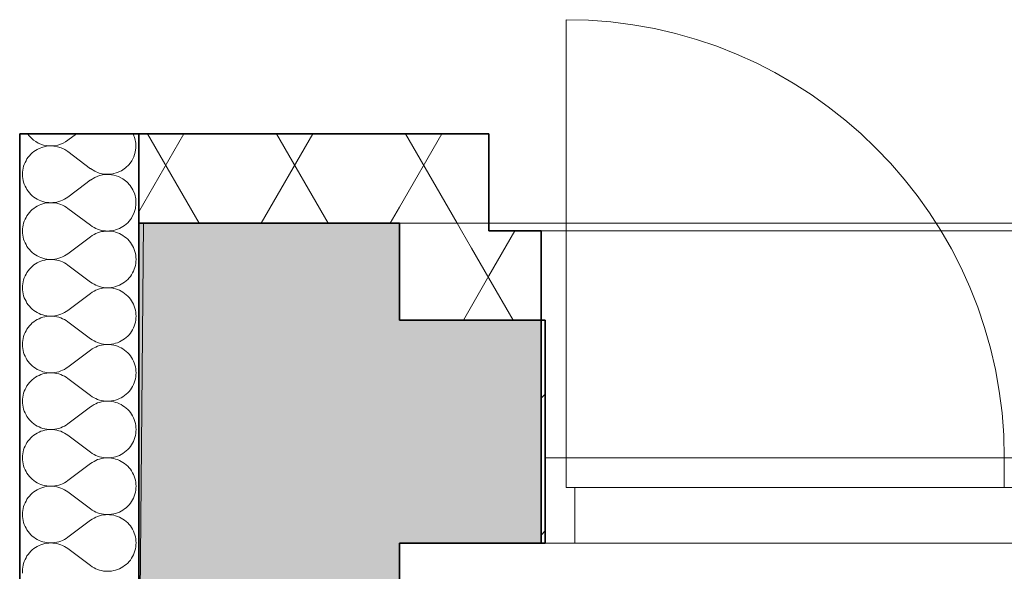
# Model space of a CAD drawing. Header units: millimetres. Extents: x 82175 to 237000, y 24756 to 471700.
# Tile 177 of 256: x 92620 to 93942, y 387663 to 388404. Entities that reach past the tile are written whole.
import ezdxf

# ---------------------------------------------------------------- set-up
doc = ezdxf.new("R2010")
doc.units = ezdxf.units.MM
for name, color, linetype in [('- A - ocieplenie', 8, 'Continuous'), ('Drzwi Archicad', 8, 'Continuous'), ('Konstrukcja - Stropy', 8, 'Continuous'), ('Konstrukcja - Ściany zewnętrzne', 8, 'Continuous'), ('Okna Archicada', 8, 'Continuous')]:
    doc.layers.add(name, color=color, linetype=linetype)
pattern_1 = [(60, (-135208.59, 662558.78), (-129.90381, 75), []), (120, (-135208.59, 662558.78), (129.90381, 75), [])]

# ---------------------------------------------------------------- blocks, each defined once
blk = doc.blocks.new('*X25')
at = {"layer": '- A - ocieplenie', "linetype": 'Continuous', "lineweight": 13, "ltscale": 100}
for p, q in [((19853.7, 397782.6), (19842.2, 397774)), ((19872.7, 397735.9), (19842.2, 397758.8)), ((19872.7, 397720.7), (19866.4, 397716))]:
    blk.add_line(p, q, dxfattribs=at)
for centre, start, end in [((19819.4, 397804.5), 215.0606, 306.8699), ((19895.6, 397766.4), 233.1301, 25.186), ((19819.4, 397728.3), 53.1301, 114.4155), ((19895.6, 397690.2), 327.7444, 126.8699)]:
    blk.add_arc(centre, 38.1, start, end, dxfattribs=at)
blk = doc.blocks.new('*X26')
at = {"layer": '- A - ocieplenie', "linetype": 'Continuous', "lineweight": 13, "ltscale": 100}
for p, q in [((19788.9, 397751.2), (19787.3, 397748.9)), ((19790.6, 397753.3), (19788.9, 397751.2)), ((19792.5, 397755.3), (19790.6, 397753.3)), ((19794.4, 397757.1), (19792.5, 397755.3)), ((19796.6, 397758.8), (19794.4, 397757.1)), ((19798.8, 397760.4), (19796.6, 397758.8)), ((19801.1, 397761.8), (19798.8, 397760.4)), ((19803.6, 397763), (19801.1, 397761.8)), ((19803.6, 397763), (19803.6, 397763)), ((19782.8, 397739.1), (19782.2, 397736.4)), ((19783.7, 397741.6), (19782.8, 397739.1)), ((19784.7, 397744.2), (19783.7, 397741.6)), ((19786, 397746.6), (19784.7, 397744.2)), ((19787.3, 397748.9), (19786, 397746.6)), ((19781.4, 397731), (19781.3, 397728.3)), ((19781.3, 397728.3), (19781.4, 397725.6)), ((19781.7, 397733.7), (19781.4, 397731)), ((19781.4, 397725.6), (19781.7, 397722.9)), ((19782.2, 397736.4), (19781.7, 397733.7)), ((19781.7, 397722.9), (19782.2, 397720.2)), ((19782.2, 397720.2), (19782.8, 397717.6)), ((19782.8, 397717.6), (19783.7, 397715)), ((19783.7, 397715), (19784.7, 397712.5)), ((19784.7, 397712.5), (19786, 397710.1)), ((19866.4, 397716), (19842.2, 397697.8)), ((19786, 397710.1), (19787.3, 397707.7)), ((19787.3, 397707.7), (19788.9, 397705.5)), ((19788.9, 397705.5), (19790.6, 397703.4)), ((19790.6, 397703.4), (19792.5, 397701.4)), ((19792.5, 397701.4), (19794.4, 397699.5)), ((19794.4, 397699.5), (19796.6, 397697.8)), ((19796.6, 397697.8), (19798.8, 397696.3)), ((19840, 397696.3), (19842.2, 397697.8)), ((19798.8, 397696.3), (19801.1, 397694.9)), ((19801.1, 397685.6), (19798.8, 397684.2)), ((19801.1, 397694.9), (19803.6, 397693.7)), ((19803.6, 397686.8), (19801.1, 397685.6)), ((19803.6, 397693.7), (19806.1, 397692.6)), ((19806.1, 397687.8), (19803.6, 397686.8)), ((19806.1, 397692.6), (19808.7, 397691.8)), ((19808.7, 397688.7), (19806.1, 397687.8)), ((19808.7, 397691.8), (19811.3, 397691.1)), ((19811.3, 397689.4), (19808.7, 397688.7)), ((19811.3, 397691.1), (19814, 397690.6)), ((19814, 397689.8), (19811.3, 397689.4)), ((19814, 397690.6), (19816.7, 397690.3)), ((19816.7, 397690.1), (19814, 397689.8)), ((19816.7, 397690.3), (19819.4, 397690.2)), ((19819.4, 397690.2), (19816.7, 397690.1)), ((19819.4, 397690.2), (19822.1, 397690.3)), ((19822.1, 397690.1), (19819.4, 397690.2)), ((19822.1, 397690.3), (19824.8, 397690.6)), ((19824.8, 397689.8), (19822.1, 397690.1)), ((19824.8, 397690.6), (19827.5, 397691.1)), ((19827.5, 397689.4), (19824.8, 397689.8)), ((19827.5, 397691.1), (19830.1, 397691.8)), ((19830.1, 397688.7), (19827.5, 397689.4)), ((19830.1, 397691.8), (19832.7, 397692.6)), ((19832.7, 397687.8), (19830.1, 397688.7)), ((19832.7, 397692.6), (19835.2, 397693.7)), ((19835.2, 397686.8), (19832.7, 397687.8)), ((19835.2, 397693.7), (19837.7, 397694.9)), ((19837.7, 397685.6), (19835.2, 397686.8)), ((19837.7, 397694.9), (19840, 397696.3)), ((19840, 397684.2), (19837.7, 397685.6)), ((19787.3, 397672.7), (19786, 397670.4)), ((19788.9, 397675), (19787.3, 397672.7)), ((19790.6, 397677.1), (19788.9, 397675)), ((19792.5, 397679.1), (19790.6, 397677.1)), ((19794.4, 397680.9), (19792.5, 397679.1)), ((19796.6, 397682.6), (19794.4, 397680.9)), ((19798.8, 397684.2), (19796.6, 397682.6)), ((19842.2, 397682.6), (19840, 397684.2)), ((19872.7, 397659.8), (19842.2, 397682.6)), ((19782.2, 397660.2), (19781.7, 397657.6)), ((19782.8, 397662.9), (19782.2, 397660.2)), ((19783.7, 397665.5), (19782.8, 397662.9)), ((19784.7, 397668), (19783.7, 397665.5)), ((19786, 397670.4), (19784.7, 397668)), ((19872.7, 397659.8), (19875, 397658.2)), ((19875, 397658.2), (19877.3, 397656.8)), ((19913.8, 397656.8), (19916.2, 397658.2)), ((19916.2, 397658.2), (19918.4, 397659.7)), ((19918.4, 397659.7), (19920.5, 397661.4)), ((19920.5, 397661.4), (19922.5, 397663.3)), ((19922.5, 397663.3), (19924.4, 397665.3)), ((19924.4, 397665.3), (19926.1, 397667.4)), ((19926.1, 397667.4), (19927.6, 397669.6)), ((19927.6, 397669.6), (19927.8, 397669.9)), ((19781.4, 397654.9), (19781.3, 397652.1)), ((19781.3, 397652.1), (19781.4, 397649.4)), ((19781.7, 397657.6), (19781.4, 397654.9)), ((19781.4, 397649.4), (19781.7, 397646.7)), ((19781.7, 397646.7), (19782.2, 397644)), ((19875, 397646.1), (19872.7, 397644.5)), ((19877.3, 397647.5), (19875, 397646.1)), ((19877.3, 397656.8), (19879.7, 397655.6)), ((19879.7, 397648.7), (19877.3, 397647.5)), ((19879.7, 397655.6), (19882.2, 397654.5)), ((19882.2, 397649.7), (19879.7, 397648.7)), ((19882.2, 397654.5), (19884.8, 397653.7)), ((19884.8, 397650.6), (19882.2, 397649.7)), ((19884.8, 397653.7), (19887.5, 397653)), ((19887.5, 397651.3), (19884.8, 397650.6)), ((19887.5, 397653), (19890.1, 397652.5)), ((19890.1, 397651.7), (19887.5, 397651.3)), ((19890.1, 397652.5), (19892.8, 397652.2)), ((19892.8, 397652), (19890.1, 397651.7)), ((19892.8, 397652.2), (19895.6, 397652.1)), ((19895.6, 397652.1), (19892.8, 397652)), ((19895.6, 397652.1), (19898.3, 397652.2)), ((19898.3, 397652), (19895.6, 397652.1)), ((19898.3, 397652.2), (19901, 397652.5)), ((19901, 397651.8), (19898.3, 397652)), ((19901, 397652.5), (19903.7, 397653)), ((19903.7, 397651.3), (19901, 397651.8)), ((19903.7, 397653), (19906.3, 397653.7)), ((19906.3, 397650.6), (19903.7, 397651.3)), ((19906.3, 397653.7), (19908.9, 397654.5)), ((19908.9, 397649.7), (19906.3, 397650.6)), ((19908.9, 397654.5), (19911.4, 397655.6)), ((19911.4, 397648.7), (19908.9, 397649.7)), ((19911.4, 397655.6), (19913.8, 397656.8)), ((19913.8, 397647.5), (19911.4, 397648.7)), ((19916.2, 397646.1), (19913.8, 397647.5)), ((19918.4, 397644.5), (19916.2, 397646.1)), ((19782.2, 397644), (19782.8, 397641.4)), ((19782.8, 397641.4), (19783.7, 397638.8)), ((19783.7, 397638.8), (19784.7, 397636.3)), ((19784.7, 397636.3), (19786, 397633.9)), ((19786, 397633.9), (19787.3, 397631.5)), ((19787.3, 397631.5), (19788.9, 397629.3)), ((19872.7, 397644.5), (19842.2, 397621.7)), ((19920.5, 397642.8), (19918.4, 397644.5)), ((19922.5, 397641), (19920.5, 397642.8)), ((19924.4, 397639), (19922.5, 397641)), ((19926.1, 397636.9), (19924.4, 397639)), ((19927.6, 397634.6), (19926.1, 397636.9)), ((19929, 397632.3), (19927.6, 397634.6)), ((19930.2, 397629.9), (19929, 397632.3)), ((19788.9, 397629.3), (19790.6, 397627.2)), ((19790.6, 397627.2), (19792.5, 397625.2)), ((19792.5, 397625.2), (19794.4, 397623.3)), ((19794.4, 397623.3), (19796.6, 397621.6)), ((19796.6, 397621.6), (19798.8, 397620.1)), ((19798.8, 397620.1), (19801.1, 397618.7)), ((19801.1, 397618.7), (19803.6, 397617.5)), ((19835.2, 397617.5), (19837.7, 397618.7)), ((19837.7, 397618.7), (19840, 397620.1)), ((19840, 397620.1), (19842.2, 397621.7)), ((19931.3, 397627.4), (19930.2, 397629.9)), ((19932.1, 397624.8), (19931.3, 397627.4)), ((19932.8, 397622.1), (19932.1, 397624.8)), ((19933.3, 397619.5), (19932.8, 397622.1)), ((19933.6, 397616.8), (19933.3, 397619.5)), ((19796.6, 397606.5), (19794.4, 397604.7)), ((19798.8, 397608), (19796.6, 397606.5)), ((19801.1, 397609.4), (19798.8, 397608)), ((19803.6, 397610.6), (19801.1, 397609.4)), ((19803.6, 397617.5), (19806.1, 397616.4)), ((19806.1, 397611.6), (19803.6, 397610.6)), ((19806.1, 397616.4), (19808.7, 397615.6)), ((19808.7, 397612.5), (19806.1, 397611.6)), ((19808.7, 397615.6), (19811.3, 397614.9)), ((19811.3, 397613.2), (19808.7, 397612.5)), ((19811.3, 397614.9), (19814, 397614.4)), ((19814, 397613.7), (19811.3, 397613.2)), ((19814, 397614.4), (19816.7, 397614.1)), ((19816.7, 397613.9), (19814, 397613.7)), ((19816.7, 397614.1), (19819.4, 397614)), ((19819.4, 397614), (19816.7, 397613.9)), ((19819.4, 397614), (19822.1, 397614.1)), ((19822.1, 397613.9), (19819.4, 397614)), ((19822.1, 397614.1), (19824.8, 397614.4)), ((19824.8, 397613.6), (19822.1, 397613.9)), ((19824.8, 397614.4), (19827.5, 397614.9)), ((19827.5, 397613.2), (19824.8, 397613.6)), ((19827.5, 397614.9), (19830.1, 397615.6)), ((19830.1, 397612.5), (19827.5, 397613.2)), ((19830.1, 397615.6), (19832.7, 397616.5)), ((19832.7, 397611.6), (19830.1, 397612.5)), ((19832.7, 397616.5), (19835.2, 397617.5)), ((19835.2, 397610.6), (19832.7, 397611.6)), ((19837.7, 397609.4), (19835.2, 397610.6)), ((19840, 397608), (19837.7, 397609.4)), ((19842.2, 397606.4), (19840, 397608)), ((19872.7, 397583.6), (19842.2, 397606.4)), ((19932.1, 397603.3), (19932.8, 397605.9)), ((19932.8, 397605.9), (19933.3, 397608.6)), ((19933.3, 397608.6), (19933.6, 397611.3)), ((19933.7, 397614), (19933.6, 397616.8)), ((19933.6, 397611.3), (19933.7, 397614)), ((19786, 397594.2), (19784.7, 397591.8)), ((19787.3, 397596.5), (19786, 397594.2)), ((19788.9, 397598.8), (19787.3, 397596.5)), ((19790.6, 397600.9), (19788.9, 397598.8)), ((19792.5, 397602.9), (19790.6, 397600.9)), ((19794.4, 397604.7), (19792.5, 397602.9)), ((19926.1, 397591.2), (19927.6, 397593.4)), ((19927.6, 397593.4), (19929, 397595.8)), ((19929, 397595.8), (19930.2, 397598.2)), ((19930.2, 397598.2), (19931.3, 397600.7)), ((19931.3, 397600.7), (19932.1, 397603.3)), ((19781.4, 397578.7), (19781.3, 397575.9)), ((19781.7, 397581.4), (19781.4, 397578.7)), ((19782.2, 397584), (19781.7, 397581.4)), ((19782.8, 397586.7), (19782.2, 397584)), ((19783.7, 397589.3), (19782.8, 397586.7)), ((19784.7, 397591.8), (19783.7, 397589.3)), ((19872.7, 397583.6), (19875, 397582)), ((19875, 397582), (19877.3, 397580.6)), ((19877.3, 397580.6), (19879.7, 397579.4)), ((19879.7, 397579.4), (19882.2, 397578.4)), ((19908.9, 397578.3), (19911.4, 397579.4)), ((19911.4, 397579.4), (19913.8, 397580.6)), ((19913.8, 397580.6), (19916.2, 397582)), ((19916.2, 397582), (19918.4, 397583.5)), ((19918.4, 397583.5), (19920.5, 397585.2)), ((19920.5, 397585.2), (19922.5, 397587.1)), ((19922.5, 397587.1), (19924.4, 397589.1)), ((19924.4, 397589.1), (19926.1, 397591.2)), ((19781.3, 397575.9), (19781.4, 397573.2)), ((19781.4, 397573.2), (19781.7, 397570.5)), ((19781.7, 397570.5), (19782.2, 397567.8)), ((19782.2, 397567.8), (19782.8, 397565.2)), ((19872.7, 397568.3), (19842.2, 397545.5)), ((19875, 397569.9), (19872.7, 397568.3)), ((19877.3, 397571.3), (19875, 397569.9)), ((19879.7, 397572.5), (19877.3, 397571.3)), ((19882.2, 397573.5), (19879.7, 397572.5)), ((19882.2, 397578.4), (19884.8, 397577.5)), ((19884.8, 397574.4), (19882.2, 397573.5)), ((19884.8, 397577.5), (19887.5, 397576.8)), ((19887.5, 397575.1), (19884.8, 397574.4)), ((19887.5, 397576.8), (19890.1, 397576.3)), ((19890.1, 397575.6), (19887.5, 397575.1)), ((19890.1, 397576.3), (19892.8, 397576)), ((19892.8, 397575.8), (19890.1, 397575.6)), ((19892.8, 397576), (19895.6, 397575.9)), ((19895.6, 397575.9), (19892.8, 397575.8)), ((19895.6, 397575.9), (19898.3, 397576)), ((19898.3, 397575.8), (19895.6, 397575.9)), ((19898.3, 397576), (19901, 397576.3)), ((19901, 397575.6), (19898.3, 397575.8)), ((19901, 397576.3), (19903.7, 397576.8)), ((19903.7, 397575.1), (19901, 397575.6)), ((19903.7, 397576.8), (19906.3, 397577.5)), ((19906.3, 397574.4), (19903.7, 397575.1)), ((19906.3, 397577.5), (19908.9, 397578.3)), ((19908.9, 397573.5), (19906.3, 397574.4)), ((19911.4, 397572.5), (19908.9, 397573.5)), ((19913.8, 397571.3), (19911.4, 397572.5)), ((19916.2, 397569.9), (19913.8, 397571.3)), ((19918.4, 397568.4), (19916.2, 397569.9)), ((19920.5, 397566.6), (19918.4, 397568.4)), ((19922.5, 397564.8), (19920.5, 397566.6)), ((19782.8, 397565.2), (19783.7, 397562.6)), ((19783.7, 397562.6), (19784.7, 397560.1)), ((19784.7, 397560.1), (19786, 397557.7)), ((19786, 397557.7), (19787.3, 397555.3)), ((19787.3, 397555.3), (19788.9, 397553.1)), ((19788.9, 397553.1), (19790.6, 397551)), ((19924.4, 397562.8), (19922.5, 397564.8)), ((19926.1, 397560.7), (19924.4, 397562.8)), ((19927.6, 397558.5), (19926.1, 397560.7)), ((19929, 397556.1), (19927.6, 397558.5)), ((19930.2, 397553.7), (19929, 397556.1)), ((19931.3, 397551.2), (19930.2, 397553.7)), ((19790.6, 397551), (19792.5, 397549)), ((19792.5, 397549), (19794.4, 397547.1)), ((19794.4, 397547.1), (19796.6, 397545.4)), ((19796.6, 397545.4), (19798.8, 397543.9)), ((19798.8, 397543.9), (19801.1, 397542.5)), ((19801.1, 397542.5), (19803.6, 397541.3)), ((19803.6, 397541.3), (19806.1, 397540.2)), ((19806.1, 397540.2), (19808.7, 397539.4)), ((19808.7, 397539.4), (19811.3, 397538.7)), ((19827.5, 397538.7), (19830.1, 397539.4)), ((19830.1, 397539.4), (19832.7, 397540.3)), ((19832.7, 397540.3), (19835.2, 397541.3)), ((19835.2, 397541.3), (19837.7, 397542.5)), ((19837.7, 397542.5), (19840, 397543.9)), ((19840, 397543.9), (19842.2, 397545.5)), ((19932.1, 397548.6), (19931.3, 397551.2)), ((19932.8, 397546), (19932.1, 397548.6)), ((19933.3, 397543.3), (19932.8, 397546)), ((19933.6, 397540.6), (19933.3, 397543.3)), ((19933.7, 397537.8), (19933.6, 397540.6)), ((19792.5, 397526.7), (19790.6, 397524.7)), ((19794.4, 397528.6), (19792.5, 397526.7)), ((19796.6, 397530.3), (19794.4, 397528.6)), ((19798.8, 397531.8), (19796.6, 397530.3)), ((19801.1, 397533.2), (19798.8, 397531.8)), ((19803.6, 397534.4), (19801.1, 397533.2)), ((19806.1, 397535.5), (19803.6, 397534.4)), ((19808.7, 397536.3), (19806.1, 397535.5)), ((19811.3, 397537), (19808.7, 397536.3)), ((19811.3, 397538.7), (19814, 397538.2)), ((19814, 397537.5), (19811.3, 397537)), ((19814, 397538.2), (19816.7, 397537.9)), ((19816.7, 397537.8), (19814, 397537.5)), ((19816.7, 397537.9), (19819.4, 397537.8)), ((19819.4, 397537.8), (19816.7, 397537.8)), ((19819.4, 397537.8), (19822.1, 397537.9)), ((19822.1, 397537.8), (19819.4, 397537.8)), ((19822.1, 397537.9), (19824.8, 397538.2)), ((19824.8, 397537.5), (19822.1, 397537.8)), ((19824.8, 397538.2), (19827.5, 397538.7)), ((19827.5, 397537), (19824.8, 397537.5)), ((19830.1, 397536.3), (19827.5, 397537)), ((19832.7, 397535.4), (19830.1, 397536.3)), ((19835.2, 397534.4), (19832.7, 397535.4)), ((19837.7, 397533.2), (19835.2, 397534.4)), ((19840, 397531.8), (19837.7, 397533.2)), ((19842.2, 397530.2), (19840, 397531.8)), ((19872.7, 397507.4), (19842.2, 397530.2)), ((19931.3, 397524.5), (19932.1, 397527.1)), ((19932.1, 397527.1), (19932.8, 397529.7)), ((19932.8, 397529.7), (19933.3, 397532.4)), ((19933.3, 397532.4), (19933.6, 397535.1)), ((19933.6, 397535.1), (19933.7, 397537.8)), ((19783.7, 397513.1), (19782.8, 397510.5)), ((19784.7, 397515.6), (19783.7, 397513.1)), ((19786, 397518), (19784.7, 397515.6)), ((19787.3, 397520.4), (19786, 397518)), ((19788.9, 397522.6), (19787.3, 397520.4)), ((19790.6, 397524.7), (19788.9, 397522.6)), ((19922.5, 397510.9), (19924.4, 397512.9)), ((19924.4, 397512.9), (19926.1, 397515)), ((19926.1, 397515), (19927.6, 397517.2)), ((19927.6, 397517.2), (19929, 397519.6)), ((19929, 397519.6), (19930.2, 397522)), ((19930.2, 397522), (19931.3, 397524.5)), ((19781.4, 397502.5), (19781.3, 397499.8)), ((19781.3, 397499.8), (19781.4, 397497)), ((19781.7, 397505.2), (19781.4, 397502.5)), ((19782.2, 397507.9), (19781.7, 397505.2)), ((19782.8, 397510.5), (19782.2, 397507.9)), ((19872.7, 397507.4), (19875, 397505.8)), ((19875, 397505.8), (19877.3, 397504.4)), ((19877.3, 397504.4), (19879.7, 397503.2)), ((19879.7, 397503.2), (19882.2, 397502.2)), ((19882.2, 397502.2), (19884.8, 397501.3)), ((19884.8, 397501.3), (19887.5, 397500.6)), ((19887.5, 397500.6), (19890.1, 397500.1)), ((19890.1, 397499.4), (19887.5, 397498.9)), ((19890.1, 397500.1), (19892.8, 397499.9)), ((19892.8, 397499.7), (19890.1, 397499.4)), ((19892.8, 397499.9), (19895.6, 397499.8)), ((19895.6, 397499.8), (19892.8, 397499.7)), ((19895.6, 397499.8), (19898.3, 397499.8)), ((19898.3, 397499.7), (19895.6, 397499.8)), ((19898.3, 397499.8), (19901, 397500.1)), ((19901, 397499.4), (19898.3, 397499.7)), ((19901, 397500.1), (19903.7, 397500.6)), ((19903.7, 397498.9), (19901, 397499.4)), ((19903.7, 397500.6), (19906.3, 397501.3)), ((19906.3, 397501.3), (19908.9, 397502.1)), ((19908.9, 397502.1), (19911.4, 397503.2)), ((19911.4, 397503.2), (19913.8, 397504.4)), ((19913.8, 397504.4), (19916.2, 397505.8)), ((19916.2, 397505.8), (19918.4, 397507.3)), ((19918.4, 397507.3), (19920.5, 397509.1)), ((19920.5, 397509.1), (19922.5, 397510.9)), ((19781.4, 397497), (19781.7, 397494.3)), ((19781.7, 397494.3), (19782.2, 397491.7)), ((19782.2, 397491.7), (19782.8, 397489)), ((19782.8, 397489), (19783.7, 397486.4)), ((19783.7, 397486.4), (19784.7, 397483.9)), ((19872.7, 397492.1), (19842.2, 397469.3)), ((19875, 397493.7), (19872.7, 397492.1)), ((19877.3, 397495.1), (19875, 397493.7)), ((19879.7, 397496.3), (19877.3, 397495.1)), ((19882.2, 397497.3), (19879.7, 397496.3)), ((19884.8, 397498.2), (19882.2, 397497.3)), ((19887.5, 397498.9), (19884.8, 397498.2)), ((19906.3, 397498.2), (19903.7, 397498.9)), ((19908.9, 397497.4), (19906.3, 397498.2)), ((19911.4, 397496.3), (19908.9, 397497.4)), ((19913.8, 397495.1), (19911.4, 397496.3)), ((19916.2, 397493.7), (19913.8, 397495.1)), ((19918.4, 397492.2), (19916.2, 397493.7)), ((19920.5, 397490.5), (19918.4, 397492.2)), ((19922.5, 397488.6), (19920.5, 397490.5)), ((19924.4, 397486.6), (19922.5, 397488.6)), ((19926.1, 397484.5), (19924.4, 397486.6)), ((19784.7, 397483.9), (19786, 397481.5)), ((19786, 397481.5), (19787.3, 397479.2)), ((19787.3, 397479.2), (19788.9, 397476.9)), ((19788.9, 397476.9), (19790.6, 397474.8)), ((19790.6, 397474.8), (19792.5, 397472.8)), ((19927.6, 397482.3), (19926.1, 397484.5)), ((19929, 397479.9), (19927.6, 397482.3)), ((19930.2, 397477.5), (19929, 397479.9)), ((19931.3, 397475), (19930.2, 397477.5)), ((19932.1, 397472.4), (19931.3, 397475)), ((19792.5, 397472.8), (19794.4, 397471)), ((19794.4, 397471), (19796.6, 397469.2)), ((19796.6, 397469.2), (19798.8, 397467.7)), ((19798.8, 397467.7), (19801.1, 397466.3)), ((19801.1, 397466.3), (19803.6, 397465.1)), ((19803.6, 397465.1), (19806.1, 397464.1)), ((19806.1, 397464.1), (19808.7, 397463.2)), ((19808.7, 397460.1), (19806.1, 397459.3)), ((19808.7, 397463.2), (19811.3, 397462.5)), ((19811.3, 397460.8), (19808.7, 397460.1)), ((19811.3, 397462.5), (19814, 397462)), ((19814, 397461.3), (19811.3, 397460.8)), ((19814, 397462), (19816.7, 397461.8)), ((19816.7, 397461.6), (19814, 397461.3)), ((19816.7, 397461.8), (19819.4, 397461.7)), ((19819.4, 397461.7), (19816.7, 397461.6)), ((19819.4, 397461.7), (19822.1, 397461.8)), ((19822.1, 397461.6), (19819.4, 397461.7)), ((19822.1, 397461.8), (19824.8, 397462.1)), ((19824.8, 397461.3), (19822.1, 397461.6)), ((19824.8, 397462.1), (19827.5, 397462.5)), ((19827.5, 397460.8), (19824.8, 397461.3)), ((19827.5, 397462.5), (19830.1, 397463.2)), ((19830.1, 397460.1), (19827.5, 397460.8)), ((19830.1, 397463.2), (19832.7, 397464.1)), ((19832.7, 397459.2), (19830.1, 397460.1)), ((19832.7, 397464.1), (19835.2, 397465.1)), ((19835.2, 397465.1), (19837.7, 397466.3)), ((19837.7, 397466.3), (19840, 397467.7)), ((19840, 397467.7), (19842.2, 397469.3)), ((19932.8, 397469.8), (19932.1, 397472.4)), ((19933.3, 397467.1), (19932.8, 397469.8)), ((19933.6, 397464.4), (19933.3, 397467.1)), ((19933.7, 397461.7), (19933.6, 397464.4)), ((19933.6, 397458.9), (19933.7, 397461.7)), ((19788.9, 397446.4), (19787.3, 397444.2)), ((19790.6, 397448.5), (19788.9, 397446.4)), ((19792.5, 397450.5), (19790.6, 397448.5)), ((19794.4, 397452.4), (19792.5, 397450.5)), ((19796.6, 397454.1), (19794.4, 397452.4)), ((19798.8, 397455.6), (19796.6, 397454.1)), ((19801.1, 397457), (19798.8, 397455.6)), ((19803.6, 397458.2), (19801.1, 397457)), ((19806.1, 397459.3), (19803.6, 397458.2)), ((19835.2, 397458.2), (19832.7, 397459.2)), ((19837.7, 397457), (19835.2, 397458.2)), ((19840, 397455.6), (19837.7, 397457)), ((19842.2, 397454), (19840, 397455.6)), ((19872.7, 397431.2), (19842.2, 397454)), ((19930.2, 397445.8), (19931.3, 397448.3)), ((19931.3, 397448.3), (19932.1, 397450.9)), ((19932.1, 397450.9), (19932.8, 397453.6)), ((19932.8, 397453.6), (19933.3, 397456.2)), ((19933.3, 397456.2), (19933.6, 397458.9)), ((19782.8, 397434.3), (19782.2, 397431.7)), ((19783.7, 397436.9), (19782.8, 397434.3)), ((19784.7, 397439.4), (19783.7, 397436.9)), ((19786, 397441.8), (19784.7, 397439.4)), ((19787.3, 397444.2), (19786, 397441.8)), ((19920.5, 397432.9), (19922.5, 397434.7)), ((19922.5, 397434.7), (19924.4, 397436.7)), ((19924.4, 397436.7), (19926.1, 397438.8)), ((19926.1, 397438.8), (19927.6, 397441.1)), ((19927.6, 397441.1), (19929, 397443.4)), ((19929, 397443.4), (19930.2, 397445.8)), ((19781.4, 397426.3), (19781.3, 397423.6)), ((19781.3, 397423.6), (19781.4, 397420.8)), ((19781.7, 397429), (19781.4, 397426.3)), ((19781.4, 397420.8), (19781.7, 397418.1)), ((19782.2, 397431.7), (19781.7, 397429)), ((19872.7, 397431.2), (19875, 397429.6)), ((19875, 397429.6), (19877.3, 397428.2)), ((19877.3, 397428.2), (19879.7, 397427)), ((19879.7, 397420.1), (19877.3, 397418.9)), ((19879.7, 397427), (19882.2, 397426)), ((19882.2, 397421.2), (19879.7, 397420.1)), ((19882.2, 397426), (19884.8, 397425.1)), ((19884.8, 397422), (19882.2, 397421.2)), ((19884.8, 397425.1), (19887.5, 397424.4)), ((19887.5, 397422.7), (19884.8, 397422)), ((19887.5, 397424.4), (19890.1, 397424)), ((19890.1, 397423.2), (19887.5, 397422.7)), ((19890.1, 397424), (19892.8, 397423.7)), ((19892.8, 397423.5), (19890.1, 397423.2)), ((19892.8, 397423.7), (19895.6, 397423.6)), ((19895.6, 397423.6), (19892.8, 397423.5)), ((19895.6, 397423.6), (19898.3, 397423.7)), ((19898.3, 397423.5), (19895.6, 397423.6)), ((19898.3, 397423.7), (19901, 397423.9)), ((19901, 397423.2), (19898.3, 397423.5)), ((19901, 397423.9), (19903.7, 397424.4)), ((19903.7, 397422.7), (19901, 397423.2)), ((19903.7, 397424.4), (19906.3, 397425.1)), ((19906.3, 397422), (19903.7, 397422.7)), ((19906.3, 397425.1), (19908.9, 397426)), ((19908.9, 397421.2), (19906.3, 397422)), ((19908.9, 397426), (19911.4, 397427)), ((19911.4, 397420.1), (19908.9, 397421.2)), ((19911.4, 397427), (19913.8, 397428.2)), ((19913.8, 397418.9), (19911.4, 397420.1)), ((19913.8, 397428.2), (19916.2, 397429.6)), ((19916.2, 397429.6), (19918.4, 397431.2)), ((19918.4, 397431.2), (19920.5, 397432.9)), ((19781.7, 397418.1), (19782.2, 397415.5)), ((19782.2, 397415.5), (19782.8, 397412.8)), ((19782.8, 397412.8), (19783.7, 397410.2)), ((19783.7, 397410.2), (19784.7, 397407.7)), ((19784.7, 397407.7), (19786, 397405.3)), ((19872.7, 397415.9), (19842.2, 397393.1)), ((19875, 397417.5), (19872.7, 397415.9)), ((19877.3, 397418.9), (19875, 397417.5)), ((19916.2, 397417.5), (19913.8, 397418.9)), ((19918.4, 397416), (19916.2, 397417.5)), ((19920.5, 397414.3), (19918.4, 397416)), ((19922.5, 397412.4), (19920.5, 397414.3)), ((19924.4, 397410.4), (19922.5, 397412.4)), ((19926.1, 397408.3), (19924.4, 397410.4)), ((19927.6, 397406.1), (19926.1, 397408.3)), ((19786, 397405.3), (19787.3, 397403)), ((19787.3, 397403), (19788.9, 397400.7)), ((19788.9, 397400.7), (19790.6, 397398.6)), ((19790.6, 397398.6), (19792.5, 397396.6)), ((19792.5, 397396.6), (19794.4, 397394.8)), ((19794.4, 397394.8), (19796.6, 397393.1)), ((19929, 397403.7), (19927.6, 397406.1)), ((19930.2, 397401.3), (19929, 397403.7)), ((19931.3, 397398.8), (19930.2, 397401.3)), ((19932.1, 397396.2), (19931.3, 397398.8)), ((19932.8, 397393.6), (19932.1, 397396.2)), ((19933.3, 397390.9), (19932.8, 397393.6)), ((19796.6, 397393.1), (19798.8, 397391.5)), ((19798.8, 397391.5), (19801.1, 397390.1)), ((19801.1, 397380.8), (19798.8, 397379.4)), ((19801.1, 397390.1), (19803.6, 397388.9)), ((19803.6, 397382), (19801.1, 397380.8)), ((19803.6, 397388.9), (19806.1, 397387.9)), ((19806.1, 397383.1), (19803.6, 397382)), ((19806.1, 397387.9), (19808.7, 397387)), ((19808.7, 397383.9), (19806.1, 397383.1)), ((19808.7, 397387), (19811.3, 397386.3)), ((19811.3, 397384.6), (19808.7, 397383.9)), ((19811.3, 397386.3), (19814, 397385.9)), ((19814, 397385.1), (19811.3, 397384.6)), ((19814, 397385.9), (19816.7, 397385.6)), ((19816.7, 397385.4), (19814, 397385.1)), ((19816.7, 397385.6), (19819.4, 397385.5)), ((19819.4, 397385.5), (19816.7, 397385.4)), ((19819.4, 397385.5), (19822.1, 397385.6)), ((19822.1, 397385.4), (19819.4, 397385.5)), ((19822.1, 397385.6), (19824.8, 397385.9)), ((19824.8, 397385.1), (19822.1, 397385.4)), ((19824.8, 397385.9), (19827.5, 397386.3)), ((19827.5, 397384.6), (19824.8, 397385.1)), ((19827.5, 397386.3), (19830.1, 397387)), ((19830.1, 397383.9), (19827.5, 397384.6)), ((19830.1, 397387), (19832.7, 397387.9)), ((19832.7, 397383.1), (19830.1, 397383.9)), ((19832.7, 397387.9), (19835.2, 397388.9)), ((19835.2, 397382), (19832.7, 397383.1)), ((19835.2, 397388.9), (19837.7, 397390.1)), ((19837.7, 397380.8), (19835.2, 397382)), ((19837.7, 397390.1), (19840, 397391.5)), ((19840, 397379.4), (19837.7, 397380.8)), ((19840, 397391.5), (19842.2, 397393.1)), ((19933.6, 397388.2), (19933.3, 397390.9)), ((19933.3, 397380), (19933.6, 397382.7)), ((19933.7, 397385.5), (19933.6, 397388.2)), ((19933.6, 397382.7), (19933.7, 397385.5)), ((19787.3, 397368), (19786, 397365.6)), ((19788.9, 397370.2), (19787.3, 397368)), ((19790.6, 397372.3), (19788.9, 397370.2)), ((19792.5, 397374.3), (19790.6, 397372.3)), ((19794.4, 397376.2), (19792.5, 397374.3)), ((19796.6, 397377.9), (19794.4, 397376.2)), ((19798.8, 397379.4), (19796.6, 397377.9)), ((19842.2, 397377.8), (19840, 397379.4)), ((19872.7, 397355), (19842.2, 397377.8)), ((19927.6, 397364.9), (19929, 397367.2)), ((19929, 397367.2), (19930.2, 397369.6)), ((19930.2, 397369.6), (19931.3, 397372.2)), ((19931.3, 397372.2), (19932.1, 397374.7)), ((19932.1, 397374.7), (19932.8, 397377.4)), ((19932.8, 397377.4), (19933.3, 397380)), ((19782.2, 397355.5), (19781.7, 397352.8)), ((19782.8, 397358.1), (19782.2, 397355.5)), ((19783.7, 397360.7), (19782.8, 397358.1)), ((19784.7, 397363.2), (19783.7, 397360.7)), ((19786, 397365.6), (19784.7, 397363.2)), ((19872.7, 397355), (19875, 397353.4)), ((19916.2, 397353.4), (19918.4, 397355)), ((19918.4, 397355), (19920.5, 397356.7)), ((19920.5, 397356.7), (19922.5, 397358.5)), ((19922.5, 397358.5), (19924.4, 397360.5)), ((19924.4, 397360.5), (19926.1, 397362.6)), ((19926.1, 397362.6), (19927.6, 397364.9)), ((19781.4, 397350.1), (19781.3, 397347.4)), ((19781.3, 397347.4), (19781.4, 397344.7)), ((19781.7, 397352.8), (19781.4, 397350.1)), ((19781.4, 397344.7), (19781.7, 397341.9)), ((19781.7, 397341.9), (19782.2, 397339.3)), ((19875, 397341.3), (19872.7, 397339.8)), ((19875, 397353.4), (19877.3, 397352)), ((19877.3, 397342.7), (19875, 397341.3)), ((19877.3, 397352), (19879.7, 397350.8)), ((19879.7, 397343.9), (19877.3, 397342.7)), ((19879.7, 397350.8), (19882.2, 397349.8)), ((19882.2, 397345), (19879.7, 397343.9)), ((19882.2, 397349.8), (19884.8, 397348.9)), ((19884.8, 397345.8), (19882.2, 397345)), ((19884.8, 397348.9), (19887.5, 397348.2)), ((19887.5, 397346.5), (19884.8, 397345.8)), ((19887.5, 397348.2), (19890.1, 397347.8)), ((19890.1, 397347), (19887.5, 397346.5)), ((19890.1, 397347.8), (19892.8, 397347.5)), ((19892.8, 397347.3), (19890.1, 397347)), ((19892.8, 397347.5), (19895.6, 397347.4)), ((19895.6, 397347.4), (19892.8, 397347.3)), ((19895.6, 397347.4), (19898.3, 397347.5)), ((19898.3, 397347.3), (19895.6, 397347.4)), ((19898.3, 397347.5), (19901, 397347.8)), ((19901, 397347), (19898.3, 397347.3)), ((19901, 397347.8), (19903.7, 397348.2)), ((19903.7, 397346.5), (19901, 397347)), ((19903.7, 397348.2), (19906.3, 397348.9)), ((19906.3, 397345.8), (19903.7, 397346.5)), ((19906.3, 397348.9), (19908.9, 397349.8)), ((19908.9, 397345), (19906.3, 397345.8)), ((19908.9, 397349.8), (19911.4, 397350.8)), ((19911.4, 397343.9), (19908.9, 397345)), ((19911.4, 397350.8), (19913.8, 397352)), ((19913.8, 397342.7), (19911.4, 397343.9)), ((19913.8, 397352), (19916.2, 397353.4)), ((19916.2, 397341.3), (19913.8, 397342.7)), ((19918.4, 397339.8), (19916.2, 397341.3)), ((19782.2, 397339.3), (19782.8, 397336.6)), ((19782.8, 397336.6), (19783.7, 397334.1)), ((19783.7, 397334.1), (19784.7, 397331.5)), ((19784.7, 397331.5), (19786, 397329.1)), ((19786, 397329.1), (19787.3, 397326.8)), ((19872.7, 397339.8), (19842.2, 397316.9)), ((19920.5, 397338.1), (19918.4, 397339.8)), ((19922.5, 397336.2), (19920.5, 397338.1)), ((19924.4, 397334.2), (19922.5, 397336.2)), ((19926.1, 397332.1), (19924.4, 397334.2)), ((19927.6, 397329.9), (19926.1, 397332.1)), ((19929, 397327.5), (19927.6, 397329.9)), ((19930.2, 397325.1), (19929, 397327.5)), ((19787.3, 397326.8), (19788.9, 397324.5)), ((19788.9, 397324.5), (19790.6, 397322.4)), ((19790.6, 397322.4), (19792.5, 397320.4)), ((19792.5, 397320.4), (19794.4, 397318.6)), ((19794.4, 397318.6), (19796.6, 397316.9)), ((19796.6, 397316.9), (19798.8, 397315.3)), ((19798.8, 397315.3), (19801.1, 397313.9)), ((19837.7, 397314), (19840, 397315.3)), ((19840, 397315.3), (19842.2, 397316.9)), ((19931.3, 397322.6), (19930.2, 397325.1)), ((19932.1, 397320), (19931.3, 397322.6)), ((19932.8, 397317.4), (19932.1, 397320)), ((19933.3, 397314.7), (19932.8, 397317.4)), ((19933.6, 397312), (19933.3, 397314.7)), ((19796.6, 397301.7), (19794.4, 397300)), ((19798.8, 397303.2), (19796.6, 397301.7)), ((19801.1, 397304.6), (19798.8, 397303.2)), ((19801.1, 397313.9), (19803.6, 397312.7)), ((19803.6, 397305.8), (19801.1, 397304.6)), ((19803.6, 397312.7), (19806.1, 397311.7)), ((19806.1, 397306.9), (19803.6, 397305.8)), ((19806.1, 397311.7), (19808.7, 397310.8)), ((19808.7, 397307.7), (19806.1, 397306.9)), ((19808.7, 397310.8), (19811.3, 397310.1)), ((19811.3, 397308.4), (19808.7, 397307.7)), ((19811.3, 397310.1), (19814, 397309.7)), ((19814, 397308.9), (19811.3, 397308.4)), ((19814, 397309.7), (19816.7, 397309.4)), ((19816.7, 397309.2), (19814, 397308.9)), ((19816.7, 397309.4), (19819.4, 397309.3)), ((19819.4, 397309.3), (19816.7, 397309.2)), ((19819.4, 397309.3), (19822.1, 397309.4)), ((19822.1, 397309.2), (19819.4, 397309.3)), ((19822.1, 397309.4), (19824.8, 397309.7)), ((19824.8, 397308.9), (19822.1, 397309.2)), ((19824.8, 397309.7), (19827.5, 397310.2)), ((19827.5, 397308.4), (19824.8, 397308.9)), ((19827.5, 397310.2), (19830.1, 397310.8)), ((19830.1, 397307.7), (19827.5, 397308.4)), ((19830.1, 397310.8), (19832.7, 397311.7)), ((19832.7, 397306.9), (19830.1, 397307.7)), ((19832.7, 397311.7), (19835.2, 397312.7)), ((19835.2, 397305.8), (19832.7, 397306.9)), ((19835.2, 397312.7), (19837.7, 397314)), ((19837.7, 397304.6), (19835.2, 397305.8)), ((19840, 397303.2), (19837.7, 397304.6)), ((19842.2, 397301.7), (19840, 397303.2)), ((19872.7, 397278.8), (19842.2, 397301.7)), ((19932.1, 397298.5), (19932.8, 397301.2)), ((19932.8, 397301.2), (19933.3, 397303.9)), ((19933.3, 397303.9), (19933.6, 397306.6)), ((19933.7, 397309.3), (19933.6, 397312)), ((19933.6, 397306.6), (19933.7, 397309.3)), ((19786, 397289.4), (19784.7, 397287)), ((19787.3, 397291.8), (19786, 397289.4)), ((19788.9, 397294), (19787.3, 397291.8)), ((19790.6, 397296.1), (19788.9, 397294)), ((19792.5, 397298.1), (19790.6, 397296.1)), ((19794.4, 397300), (19792.5, 397298.1)), ((19926.1, 397286.4), (19927.6, 397288.7)), ((19927.6, 397288.7), (19929, 397291)), ((19929, 397291), (19930.2, 397293.4)), ((19930.2, 397293.4), (19931.3, 397296)), ((19931.3, 397296), (19932.1, 397298.5)), ((19781.7, 397276.6), (19781.4, 397273.9)), ((19782.2, 397279.3), (19781.7, 397276.6)), ((19782.8, 397281.9), (19782.2, 397279.3)), ((19783.7, 397284.5), (19782.8, 397281.9)), ((19784.7, 397287), (19783.7, 397284.5)), ((19872.7, 397278.8), (19875, 397277.2)), ((19875, 397277.2), (19877.3, 397275.9)), ((19877.3, 397275.9), (19879.7, 397274.6)), ((19879.7, 397274.6), (19882.2, 397273.6)), ((19908.9, 397273.6), (19911.4, 397274.6)), ((19911.4, 397274.6), (19913.8, 397275.8)), ((19913.8, 397275.8), (19916.2, 397277.2)), ((19916.2, 397277.2), (19918.4, 397278.8)), ((19918.4, 397278.8), (19920.5, 397280.5)), ((19920.5, 397280.5), (19922.5, 397282.3)), ((19922.5, 397282.3), (19924.4, 397284.3)), ((19924.4, 397284.3), (19926.1, 397286.4)), ((19781.4, 397273.9), (19781.3, 397271.2)), ((19781.3, 397271.2), (19781.4, 397268.5)), ((19781.4, 397268.5), (19781.7, 397265.8)), ((19781.7, 397265.8), (19782.2, 397263.1)), ((19782.2, 397263.1), (19782.8, 397260.4)), ((19872.7, 397263.6), (19842.2, 397240.7)), ((19875, 397265.1), (19872.7, 397263.6)), ((19877.3, 397266.5), (19875, 397265.1)), ((19879.7, 397267.7), (19877.3, 397266.5)), ((19882.2, 397268.8), (19879.7, 397267.7)), ((19882.2, 397273.6), (19884.8, 397272.7)), ((19884.8, 397269.6), (19882.2, 397268.8)), ((19884.8, 397272.7), (19887.5, 397272.1)), ((19887.5, 397270.3), (19884.8, 397269.6)), ((19887.5, 397272.1), (19890.1, 397271.6)), ((19890.1, 397270.8), (19887.5, 397270.3)), ((19890.1, 397271.6), (19892.8, 397271.3)), ((19892.8, 397271.1), (19890.1, 397270.8)), ((19892.8, 397271.3), (19895.6, 397271.2)), ((19895.6, 397271.2), (19892.8, 397271.1)), ((19895.6, 397271.2), (19898.3, 397271.3)), ((19898.3, 397271.1), (19895.6, 397271.2)), ((19898.3, 397271.3), (19901, 397271.6)), ((19901, 397270.8), (19898.3, 397271.1)), ((19901, 397271.6), (19903.7, 397272)), ((19903.7, 397270.3), (19901, 397270.8)), ((19903.7, 397272), (19906.3, 397272.7)), ((19906.3, 397269.6), (19903.7, 397270.3)), ((19906.3, 397272.7), (19908.9, 397273.6)), ((19908.9, 397268.8), (19906.3, 397269.6)), ((19911.4, 397267.7), (19908.9, 397268.8)), ((19913.8, 397266.5), (19911.4, 397267.7)), ((19916.2, 397265.1), (19913.8, 397266.5)), ((19918.4, 397263.6), (19916.2, 397265.1)), ((19920.5, 397261.9), (19918.4, 397263.6)), ((19922.5, 397260), (19920.5, 397261.9)), ((19782.8, 397260.4), (19783.7, 397257.9)), ((19783.7, 397257.9), (19784.7, 397255.4)), ((19784.7, 397255.4), (19786, 397252.9)), ((19786, 397252.9), (19787.3, 397250.6)), ((19787.3, 397250.6), (19788.9, 397248.3)), ((19788.9, 397248.3), (19790.6, 397246.2)), ((19924.4, 397258), (19922.5, 397260)), ((19926.1, 397255.9), (19924.4, 397258)), ((19927.6, 397253.7), (19926.1, 397255.9)), ((19929, 397251.4), (19927.6, 397253.7)), ((19930.2, 397248.9), (19929, 397251.4)), ((19931.3, 397246.4), (19930.2, 397248.9)), ((19790.6, 397246.2), (19792.5, 397244.2)), ((19792.5, 397244.2), (19794.4, 397242.4)), ((19794.4, 397242.4), (19796.6, 397240.7)), ((19796.6, 397240.7), (19798.8, 397239.1)), ((19798.8, 397239.1), (19801.1, 397237.7)), ((19801.1, 397237.7), (19803.6, 397236.5)), ((19803.6, 397236.5), (19806.1, 397235.5)), ((19806.1, 397235.5), (19808.7, 397234.6)), ((19830.1, 397234.6), (19832.7, 397235.5)), ((19832.7, 397235.5), (19835.2, 397236.5)), ((19835.2, 397236.5), (19837.7, 397237.8)), ((19837.7, 397237.8), (19840, 397239.2)), ((19840, 397239.2), (19842.2, 397240.7)), ((19932.1, 397243.8), (19931.3, 397246.4)), ((19932.8, 397241.2), (19932.1, 397243.8)), ((19933.3, 397238.5), (19932.8, 397241.2)), ((19933.6, 397235.8), (19933.3, 397238.5)), ((19933.7, 397233.1), (19933.6, 397235.8)), ((19792.5, 397221.9), (19790.6, 397219.9)), ((19794.4, 397223.8), (19792.5, 397221.9)), ((19796.6, 397225.5), (19794.4, 397223.8)), ((19798.8, 397227), (19796.6, 397225.5)), ((19801.1, 397228.4), (19798.8, 397227)), ((19803.6, 397229.7), (19801.1, 397228.4)), ((19806.1, 397230.7), (19803.6, 397229.7)), ((19808.7, 397231.5), (19806.1, 397230.7)), ((19808.7, 397234.6), (19811.3, 397234)), ((19811.3, 397232.2), (19808.7, 397231.5)), ((19811.3, 397234), (19814, 397233.5)), ((19814, 397232.7), (19811.3, 397232.2)), ((19814, 397233.5), (19816.7, 397233.2)), ((19816.7, 397233), (19814, 397232.7)), ((19816.7, 397233.2), (19819.4, 397233.1)), ((19819.4, 397233.1), (19816.7, 397233)), ((19819.4, 397233.1), (19822.1, 397233.2)), ((19822.1, 397233), (19819.4, 397233.1)), ((19822.1, 397233.2), (19824.8, 397233.5)), ((19824.8, 397232.7), (19822.1, 397233)), ((19824.8, 397233.5), (19827.5, 397234)), ((19827.5, 397232.2), (19824.8, 397232.7)), ((19827.5, 397234), (19830.1, 397234.6)), ((19830.1, 397231.5), (19827.5, 397232.2)), ((19832.7, 397230.7), (19830.1, 397231.5)), ((19835.2, 397229.6), (19832.7, 397230.7)), ((19837.7, 397228.4), (19835.2, 397229.6)), ((19840, 397227), (19837.7, 397228.4)), ((19842.2, 397225.5), (19840, 397227)), ((19872.7, 397202.6), (19842.2, 397225.5)), ((19931.3, 397219.8), (19932.1, 397222.4)), ((19932.1, 397222.4), (19932.8, 397225)), ((19932.8, 397225), (19933.3, 397227.7)), ((19933.3, 397227.7), (19933.6, 397230.4)), ((19933.6, 397230.4), (19933.7, 397233.1)), ((19784.7, 397210.8), (19783.7, 397208.3)), ((19786, 397213.3), (19784.7, 397210.8)), ((19787.3, 397215.6), (19786, 397213.3)), ((19788.9, 397217.8), (19787.3, 397215.6)), ((19790.6, 397219.9), (19788.9, 397217.8)), ((19924.4, 397208.1), (19926.1, 397210.2)), ((19926.1, 397210.2), (19927.6, 397212.5)), ((19927.6, 397212.5), (19929, 397214.8)), ((19929, 397214.8), (19930.2, 397217.3)), ((19930.2, 397217.3), (19931.3, 397219.8)), ((19781.4, 397197.7), (19781.3, 397195)), ((19781.7, 397200.4), (19781.4, 397197.7)), ((19782.2, 397203.1), (19781.7, 397200.4)), ((19782.8, 397205.7), (19782.2, 397203.1)), ((19783.7, 397208.3), (19782.8, 397205.7)), ((19872.7, 397202.6), (19875, 397201.1)), ((19875, 397201.1), (19877.3, 397199.7)), ((19877.3, 397199.7), (19879.7, 397198.4)), ((19879.7, 397198.4), (19882.2, 397197.4)), ((19882.2, 397197.4), (19884.8, 397196.5)), ((19884.8, 397196.5), (19887.5, 397195.9)), ((19887.5, 397195.9), (19890.1, 397195.4)), ((19890.1, 397195.4), (19892.8, 397195.1)), ((19898.3, 397195.1), (19901, 397195.4)), ((19901, 397195.4), (19903.7, 397195.9)), ((19903.7, 397195.9), (19906.3, 397196.5)), ((19906.3, 397196.5), (19908.9, 397197.4)), ((19908.9, 397197.4), (19911.4, 397198.4)), ((19911.4, 397198.4), (19913.8, 397199.6)), ((19913.8, 397199.6), (19916.2, 397201)), ((19916.2, 397201), (19918.4, 397202.6)), ((19918.4, 397202.6), (19920.5, 397204.3)), ((19920.5, 397204.3), (19922.5, 397206.1)), ((19922.5, 397206.1), (19924.4, 397208.1)), ((19781.3, 397195), (19781.4, 397192.3)), ((19892.8, 397195.1), (19895.6, 397195)), ((19895.6, 397195), (19898.3, 397195.1))]:
    blk.add_line(p, q, dxfattribs=at)

msp = doc.modelspace()

# ---------------------------------------------------------------- hatches: boundary and pattern name
at = {"layer": '- A - ocieplenie', "linetype": 'Continuous', "lineweight": 13}
h = msp.add_hatch(dxfattribs=at)
h.set_pattern_fill('Izolacja_miękka_0002', color=8, style=0, pattern_type=2)
h.set_pattern_definition(pattern_1)
h.paths.add_polyline_path([(93129.9, 388251), (92779.9, 388251), (92779.9, 388131), (93129.9, 388131)])
h = msp.add_hatch(dxfattribs=at)
h.set_pattern_fill('Izolacja_miękka_0002', color=8, style=0, pattern_type=2)
h.set_pattern_definition(pattern_1)
h.paths.add_polyline_path([(93129.9, 388251), (93129.9, 388131), (93249.9, 388251)])
h = msp.add_hatch(dxfattribs=at)
h.set_pattern_fill('Izolacja_miękka_0002', color=8, style=0, pattern_type=2)
h.set_pattern_definition(pattern_1)
h.paths.add_polyline_path([(93129.9, 388131), (93249.9, 388131), (93249.9, 388251)])
h = msp.add_hatch(dxfattribs=at)
h.set_pattern_fill('Izolacja_miękka_0002', color=256, style=0, pattern_type=2)
h.set_pattern_definition(pattern_1)
h.paths.add_polyline_path([(93249.9, 388121), (93249.9, 388131), (93129.9, 388131), (93129.9, 388121)])
h = msp.add_hatch(dxfattribs=at)
h.set_pattern_fill('Izolacja_miękka_0002', color=8, style=0, pattern_type=2)
h.set_pattern_definition(pattern_1)
h.paths.add_polyline_path([(93129.9, 388121), (93129.9, 388001), (93249.9, 388121)])
h = msp.add_hatch(dxfattribs=at)
h.set_pattern_fill('Izolacja_miękka_0002', color=8, style=0, pattern_type=2)
h.set_pattern_definition(pattern_1)
h.paths.add_polyline_path([(93249.9, 388121), (93129.9, 388001), (93249.9, 388001)])
h = msp.add_hatch(dxfattribs=at)
h.set_pattern_fill('Izolacja_miękka_0002', color=8, style=0, pattern_type=2)
h.set_pattern_definition(pattern_1)
h.paths.add_polyline_path([(93249.9, 388121), (93249.9, 388001), (93319.9, 388001), (93319.9, 388121)])
at = {"layer": 'Konstrukcja - Ściany zewnętrzne', "linetype": 'Continuous', "lineweight": 13}
for points in [[(92779.9, 388131), (92779.9, 386381), (93129.9, 386381), (93129.9, 388131)], [(93319.9, 387701), (93319.9, 388001), (93129.9, 388001), (93129.9, 387701)]]:
    msp.add_hatch(color=8, dxfattribs=at).paths.add_polyline_path(points)
at = {"layer": 'Konstrukcja - Ściany zewnętrzne', "linetype": 'Continuous', "lineweight": 25}
h = msp.add_hatch(dxfattribs=at)
h.set_pattern_fill('Beton_zbrojony_0002', color=256, style=0, pattern_type=2)
h.set_pattern_definition([(45, (-135208.59, 662558.78), (-183.84776, 183.84776), []), (45, (-135300.5, 662650.7), (-183.84776, 183.84776), [195, -65])])
h.paths.add_polyline_path([(93319.9, 387701), (93325.5, 387701), (93325.5, 388001), (93319.9, 388001)])

# ---------------------------------------------------------------- linework, layer by layer
at = {"layer": '- A - ocieplenie', "color": 8, "linetype": 'Continuous', "lineweight": 35, "ltscale": 100}
for p, q in [((92779.9, 388251), (92779.9, 388131)), ((92779.9, 388251), (92779.9, 388131)), ((93319.9, 388121), (93319.9, 388001))]:
    msp.add_line(p, q, dxfattribs=at)
at = {"layer": '- A - ocieplenie', "color": 8, "linetype": 'Continuous', "lineweight": 35, "ltscale": 100, "flags": 128}
for points in [[(92619.9, 388251), (92779.9, 388251)], [(92619.9, 388251), (92619.9, 386531)], [(93129.9, 388251), (92779.9, 388251)], [(93249.9, 388251), (93129.9, 388251)], [(93249.9, 388121), (93249.9, 388251)], [(92779.9, 388131), (93129.9, 388131)], [(92779.9, 386531), (92779.9, 388131)], [(93129.9, 388131), (93129.9, 388121)], [(93129.9, 388001), (93129.9, 388121)], [(93319.9, 388121), (93249.9, 388121)], [(93129.9, 388001), (93319.9, 388001)]]:
    msp.add_lwpolyline(points, dxfattribs=at)
at = {"color": 8, "linetype": 'Continuous', "lineweight": 35, "ltscale": 100, "flags": 128}
for points in [[(93325.5, 388001), (93319.9, 388001)], [(93325.5, 388001), (93325.5, 387701)], [(93319.9, 387701), (93325.5, 387701)]]:
    msp.add_lwpolyline(points, dxfattribs=at)
at = {"layer": 'Drzwi Archicad', "color": 8, "linetype": 'Continuous', "lineweight": 13, "ltscale": 100}
for p, q in [((93353.5, 387816), (93353.5, 388404.4)), ((93353.5, 387816), (93325.5, 387816)), ((93325.5, 387816), (93325.5, 387701)), ((93353.5, 387776), (93353.5, 387816)), ((93941.9, 387816), (93353.5, 387816)), ((93353.5, 387816), (93353.5, 387776)), ((93941.9, 387816), (94841.9, 387816)), ((93941.9, 387776), (93941.9, 387816)), ((93941.9, 387776), (93941.9, 387816)), ((93365.5, 387776), (93353.5, 387776)), ((93353.5, 387776), (93941.9, 387776)), ((93365.5, 387701), (93365.5, 387776)), ((94841.9, 387776), (93941.9, 387776)), ((93325.5, 387701), (93365.5, 387701))]:
    msp.add_line(p, q, dxfattribs=at)
at = {"layer": 'Drzwi Archicad', "color": 8, "linetype": 'Continuous', "lineweight": 35, "ltscale": 100}
for p, q in [((93325.5, 387816), (93325.5, 388001)), ((93325.5, 387701), (93325.5, 387816)), ((93325.5, 387701), (93325.5, 387816))]:
    msp.add_line(p, q, dxfattribs=at)
at = {"layer": 'Drzwi Archicad', "color": 8, "linetype": 'Continuous', "lineweight": 13, "ltscale": 100}
msp.add_arc((93353.5, 387816), 588.4, 0, 90, dxfattribs=at)
at = {"layer": 'Konstrukcja - Stropy', "color": 8, "linetype": 'Continuous', "lineweight": 13, "ltscale": 100, "flags": 128}
for points in [[(92769.2, 386238.5), (95615.8, 386237.2), (95615.8, 388131), (92786.1, 388131)], [(93116.8, 386230.7), (95120, 386229.8), (95120, 387701), (93129.9, 387701)]]:
    msp.add_lwpolyline(points, close=True, dxfattribs=at)
at = {"layer": 'Konstrukcja - Ściany zewnętrzne', "color": 8, "linetype": 'Continuous', "lineweight": 35, "ltscale": 100}
msp.add_line((93319.9, 388001), (93319.9, 387701), dxfattribs=at)
at = {"layer": 'Konstrukcja - Ściany zewnętrzne', "color": 8, "linetype": 'Continuous', "lineweight": 35, "ltscale": 100, "flags": 128}
for points in [[(92779.9, 388131), (92779.9, 388001)], [(93129.9, 388131), (92779.9, 388131)], [(93129.9, 388001), (93129.9, 388131)], [(93319.9, 388001), (93129.9, 388001)], [(92779.9, 387701), (92779.9, 386381)], [(93129.9, 387701), (93319.9, 387701)], [(93129.9, 386381), (93129.9, 387701)]]:
    msp.add_lwpolyline(points, dxfattribs=at)
at = {"layer": 'Okna Archicada', "color": 8, "linetype": 'Continuous', "lineweight": 13, "ltscale": 100}
msp.add_line((93319.9, 388121), (94869.9, 388121), dxfattribs=at)
at = {"layer": 'Okna Archicada', "color": 8, "linetype": 'Continuous', "lineweight": 35, "ltscale": 100}
msp.add_line((93319.9, 388121), (93319.9, 388001), dxfattribs=at)

# ---------------------------------------------------------------- block references
at = {"color": 8, "linetype": 'Continuous', "lineweight": 20, "ltscale": 100}
for name in ['*X25', '*X26']:
    msp.add_blockref(name, (72842.4, -9531.6), dxfattribs=at)

doc.saveas('drawing.dxf')
